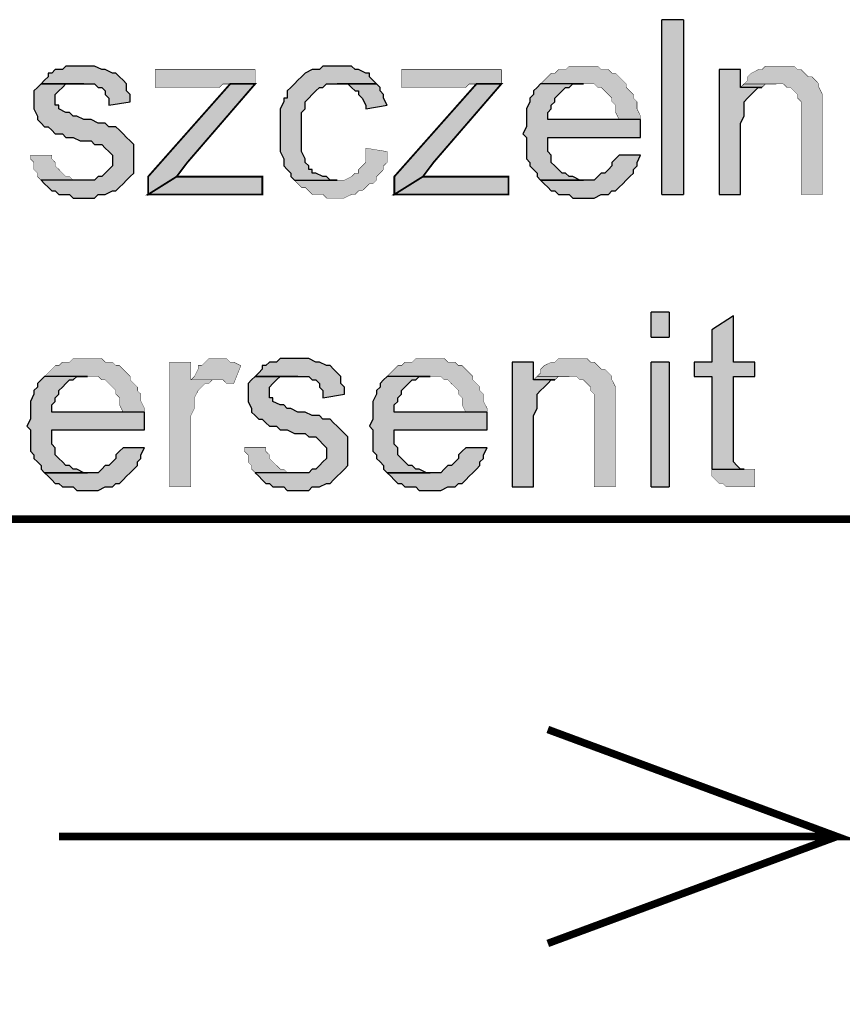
# Model space of a CAD drawing. Header units: millimetres. Extents: x 5659 to 8684, y 1431 to 2118.
# Tile 23 of 53: x 6918 to 6928, y 1992 to 2004. Entities that reach past the tile are written whole.
import ezdxf

# ---------------------------------------------------------------- set-up
doc = ezdxf.new("R2010")
doc.units = ezdxf.units.MM
doc.linetypes.add('atContinuous2', pattern=[0])
for name, color, linetype in [('at_Entity', 7, 'Continuous'), ('at_Rect', 7, 'Continuous'), ('at_Solid', 7, 'Continuous')]:
    doc.layers.add(name, color=color, linetype=linetype)

msp = doc.modelspace()

# ---------------------------------------------------------------- hatches: boundary and pattern name
at = {"layer": 'at_Solid'}
for points in [[(6925.814, 2001.586), (6926.069, 2001.586), (6926.069, 2003.662), (6925.814, 2003.662)], [(6925.814, 2001.586), (6926.069, 2001.586), (6926.069, 2003.662), (6925.814, 2003.662)], [(6918.91, 2003.111), (6918.74, 2003.111), (6918.698, 2003.069), (6918.613, 2003.069), (6918.571, 2003.026), (6918.528, 2003.026), (6918.528, 2002.984), (6918.486, 2002.942), (6918.444, 2002.899), (6918.952, 2002.899), (6919.079, 2002.899), (6919.122, 2002.857), (6919.164, 2002.857), (6919.206, 2002.815), (6919.206, 2002.772), (6919.249, 2002.73), (6919.249, 2002.645), (6919.503, 2002.688), (6919.503, 2002.772), (6919.46, 2002.815), (6919.46, 2002.899), (6919.418, 2002.942), (6919.376, 2002.984), (6919.333, 2003.026), (6919.291, 2003.026), (6919.206, 2003.069), (6919.164, 2003.069), (6919.079, 2003.111), (6918.994, 2003.111)], [(6920.985, 2003.069), (6919.799, 2003.069), (6919.799, 2002.857), (6920.562, 2002.857), (6920.604, 2002.899), (6920.985, 2002.899)], [(6921.96, 2003.111), (6921.79, 2003.111), (6921.748, 2003.069), (6921.663, 2003.069), (6921.578, 2003.026), (6921.536, 2002.984), (6921.494, 2002.942), (6921.451, 2002.899), (6921.409, 2002.857), (6921.367, 2002.815), (6921.367, 2002.73), (6921.324, 2002.73), (6921.324, 2002.688), (6921.282, 2002.603), (6921.282, 2002.095), (6921.324, 2002.01), (6921.324, 2001.925), (6921.367, 2001.883), (6921.409, 2001.84), (6921.409, 2001.798), (6921.451, 2001.756), (6921.96, 2001.756), (6921.875, 2001.756), (6921.833, 2001.798), (6921.79, 2001.798), (6921.705, 2001.84), (6921.663, 2001.84), (6921.663, 2001.883), (6921.621, 2001.883), (6921.621, 2001.925), (6921.578, 2001.967), (6921.578, 2002.01), (6921.536, 2002.095), (6921.536, 2002.561), (6921.578, 2002.603), (6921.578, 2002.688), (6921.621, 2002.73), (6921.663, 2002.772), (6921.705, 2002.815), (6921.748, 2002.857), (6921.79, 2002.857), (6921.833, 2002.899), (6922.426, 2002.899), (6922.383, 2002.942), (6922.341, 2002.984), (6922.341, 2003.026), (6922.299, 2003.026), (6922.214, 2003.069), (6922.171, 2003.069), (6922.129, 2003.111), (6922.002, 2003.111)], [(6923.908, 2003.069), (6922.722, 2003.069), (6922.722, 2002.857), (6923.485, 2002.857), (6923.527, 2002.899), (6923.908, 2002.899)], [(6924.882, 2003.111), (6924.713, 2003.111), (6924.671, 2003.069), (6924.586, 2003.069), (6924.544, 2003.026), (6924.501, 2003.026), (6924.459, 2002.984), (6924.417, 2002.942), (6924.374, 2002.899), (6925.01, 2002.899), (6925.052, 2002.857), (6925.094, 2002.857), (6925.137, 2002.815), (6925.179, 2002.772), (6925.221, 2002.73), (6925.221, 2002.688), (6925.264, 2002.645), (6925.264, 2002.561), (6925.306, 2002.476), (6924.459, 2002.476), (6925.56, 2002.476), (6925.56, 2002.518), (6925.518, 2002.603), (6925.518, 2002.688), (6925.476, 2002.73), (6925.476, 2002.772), (6925.433, 2002.815), (6925.391, 2002.857), (6925.391, 2002.899), (6925.348, 2002.942), (6925.306, 2002.984), (6925.264, 2003.026), (6925.221, 2003.026), (6925.179, 2003.069), (6925.094, 2003.069), (6925.052, 2003.111), (6924.925, 2003.111)], [(6926.746, 2003.069), (6926.492, 2003.069), (6926.492, 2001.586), (6926.746, 2001.586), (6926.746, 2002.433), (6926.789, 2002.518), (6926.789, 2002.688), (6926.831, 2002.73), (6926.873, 2002.772), (6926.916, 2002.815), (6926.958, 2002.857), (6927, 2002.857), (6926.746, 2002.857)], [(6927.212, 2003.111), (6927.043, 2003.111), (6927, 2003.069), (6926.958, 2003.069), (6926.873, 2003.026), (6926.831, 2002.984), (6926.831, 2002.942), (6926.789, 2002.899), (6927.17, 2002.899), (6927.255, 2002.899), (6927.297, 2002.857), (6927.339, 2002.857), (6927.382, 2002.815), (6927.424, 2002.772), (6927.424, 2002.73), (6927.466, 2002.688), (6927.466, 2001.586), (6927.721, 2001.586), (6927.721, 2002.772), (6927.678, 2002.857), (6927.678, 2002.899), (6927.636, 2002.942), (6927.594, 2002.984), (6927.551, 2002.984), (6927.509, 2003.026), (6927.466, 2003.069), (6927.424, 2003.069), (6927.382, 2003.111), (6927.255, 2003.111)], [(6918.444, 2002.899), (6918.401, 2002.857), (6918.359, 2002.815), (6918.359, 2002.603), (6918.401, 2002.518), (6918.401, 2002.476), (6918.444, 2002.433), (6918.486, 2002.391), (6918.528, 2002.391), (6918.571, 2002.349), (6918.613, 2002.306), (6918.698, 2002.306), (6918.74, 2002.264), (6918.825, 2002.264), (6918.91, 2002.222), (6919.037, 2002.222), (6919.079, 2002.179), (6919.164, 2002.179), (6919.206, 2002.137), (6919.249, 2002.095), (6919.291, 2002.052), (6919.291, 2001.925), (6919.249, 2001.883), (6919.206, 2001.84), (6919.164, 2001.798), (6919.122, 2001.798), (6919.079, 2001.756), (6918.444, 2001.756), (6918.486, 2001.713), (6918.528, 2001.671), (6918.571, 2001.629), (6918.613, 2001.629), (6918.656, 2001.586), (6918.783, 2001.586), (6918.825, 2001.544), (6919.079, 2001.544), (6919.122, 2001.586), (6919.206, 2001.586), (6919.291, 2001.629), (6919.333, 2001.629), (6919.376, 2001.671), (6919.418, 2001.713), (6919.46, 2001.756), (6919.503, 2001.798), (6919.545, 2001.84), (6919.545, 2002.179), (6919.503, 2002.222), (6919.46, 2002.264), (6919.418, 2002.306), (6919.376, 2002.349), (6919.333, 2002.391), (6919.249, 2002.391), (6919.206, 2002.433), (6919.122, 2002.433), (6919.037, 2002.476), (6918.952, 2002.476), (6918.867, 2002.518), (6918.825, 2002.518), (6918.783, 2002.561), (6918.74, 2002.561), (6918.656, 2002.603), (6918.656, 2002.645), (6918.613, 2002.645), (6918.613, 2002.772), (6918.656, 2002.815), (6918.698, 2002.857), (6918.74, 2002.899), (6918.952, 2002.899)], [(6920.985, 2002.899), (6920.689, 2002.899), (6919.715, 2001.798), (6919.715, 2001.586), (6920.053, 2001.798), (6920.181, 2001.967)], [(6922.426, 2002.899), (6921.96, 2002.899), (6922.087, 2002.899), (6922.129, 2002.857), (6922.171, 2002.815), (6922.214, 2002.815), (6922.214, 2002.772), (6922.256, 2002.73), (6922.299, 2002.645), (6922.299, 2002.603), (6922.553, 2002.645), (6922.51, 2002.73), (6922.51, 2002.772), (6922.468, 2002.815), (6922.468, 2002.857)], [(6923.908, 2002.899), (6923.612, 2002.899), (6922.637, 2001.798), (6922.637, 2001.586), (6922.976, 2001.798), (6923.103, 2001.967)], [(6924.374, 2002.899), (6924.332, 2002.857), (6924.289, 2002.815), (6924.289, 2002.772), (6924.247, 2002.73), (6924.247, 2002.688), (6924.205, 2002.603), (6924.205, 2002.391), (6924.162, 2002.306), (6924.205, 2002.264), (6924.205, 2002.01), (6924.247, 2001.967), (6924.247, 2001.925), (6924.289, 2001.883), (6924.332, 2001.84), (6924.332, 2001.798), (6924.374, 2001.756), (6924.882, 2001.756), (6924.84, 2001.756), (6924.755, 2001.798), (6924.713, 2001.798), (6924.671, 2001.84), (6924.628, 2001.84), (6924.586, 2001.883), (6924.544, 2001.925), (6924.501, 2001.967), (6924.501, 2002.052), (6924.459, 2002.095), (6924.459, 2002.264), (6925.56, 2002.264), (6925.56, 2002.476), (6924.459, 2002.476), (6924.459, 2002.561), (6924.501, 2002.603), (6924.501, 2002.645), (6924.544, 2002.688), (6924.544, 2002.73), (6924.586, 2002.772), (6924.628, 2002.815), (6924.671, 2002.857), (6924.713, 2002.857), (6924.755, 2002.899), (6924.882, 2002.899)], [(6926.789, 2002.899), (6926.746, 2002.857), (6927, 2002.857), (6927.043, 2002.899), (6927.17, 2002.899)], [(6922.299, 2002.137), (6922.299, 2001.967), (6922.256, 2001.925), (6922.214, 2001.883), (6922.214, 2001.84), (6922.171, 2001.84), (6922.129, 2001.798), (6922.044, 2001.756), (6921.451, 2001.756), (6921.494, 2001.713), (6921.536, 2001.671), (6921.578, 2001.671), (6921.621, 2001.629), (6921.663, 2001.586), (6921.79, 2001.586), (6921.833, 2001.544), (6922.044, 2001.544), (6922.129, 2001.586), (6922.171, 2001.586), (6922.214, 2001.629), (6922.256, 2001.629), (6922.299, 2001.671), (6922.341, 2001.713), (6922.383, 2001.713), (6922.426, 2001.756), (6922.426, 2001.798), (6922.468, 2001.84), (6922.51, 2001.883), (6922.51, 2001.925), (6922.553, 2001.967), (6922.553, 2002.095)], [(6918.571, 2002.052), (6918.317, 2002.052), (6918.317, 2002.01), (6918.359, 2001.967), (6918.359, 2001.883), (6918.401, 2001.84), (6918.401, 2001.798), (6918.444, 2001.756), (6918.952, 2001.756), (6918.825, 2001.756), (6918.783, 2001.798), (6918.74, 2001.798), (6918.698, 2001.84), (6918.656, 2001.883), (6918.613, 2001.925), (6918.613, 2001.967), (6918.571, 2002.01)], [(6925.306, 2002.052), (6925.264, 2002.01), (6925.221, 2001.967), (6925.221, 2001.925), (6925.179, 2001.883), (6925.137, 2001.84), (6925.094, 2001.84), (6925.052, 2001.798), (6925.01, 2001.756), (6924.374, 2001.756), (6924.417, 2001.713), (6924.459, 2001.671), (6924.501, 2001.629), (6924.544, 2001.629), (6924.586, 2001.586), (6924.713, 2001.586), (6924.755, 2001.544), (6925.01, 2001.544), (6925.094, 2001.586), (6925.179, 2001.586), (6925.221, 2001.629), (6925.264, 2001.629), (6925.306, 2001.671), (6925.348, 2001.713), (6925.391, 2001.756), (6925.433, 2001.798), (6925.476, 2001.84), (6925.476, 2001.883), (6925.518, 2001.925), (6925.518, 2001.967), (6925.56, 2002.052)], [(6921.07, 2001.798), (6920.35, 2001.798), (6920.053, 2001.798), (6919.715, 2001.586), (6921.07, 2001.586)], [(6923.993, 2001.798), (6923.273, 2001.798), (6922.976, 2001.798), (6922.637, 2001.586), (6923.993, 2001.586)], [(6925.687, 1999.892), (6925.899, 1999.892), (6925.899, 2000.188), (6925.687, 2000.188)], [(6925.687, 1999.892), (6925.899, 1999.892), (6925.899, 2000.188), (6925.687, 2000.188)], [(6926.662, 2000.146), (6926.407, 1999.977), (6926.407, 1999.595), (6926.196, 1999.595), (6926.196, 1999.426), (6926.407, 1999.426), (6926.407, 1998.325), (6926.789, 1998.325), (6926.746, 1998.325), (6926.704, 1998.367), (6926.662, 1998.409), (6926.662, 1999.426), (6926.916, 1999.426), (6926.916, 1999.595), (6926.662, 1999.595)], [(6918.994, 1999.638), (6918.825, 1999.638), (6918.783, 1999.595), (6918.698, 1999.595), (6918.656, 1999.553), (6918.613, 1999.553), (6918.571, 1999.511), (6918.528, 1999.468), (6918.486, 1999.426), (6919.122, 1999.426), (6919.164, 1999.384), (6919.206, 1999.384), (6919.249, 1999.341), (6919.291, 1999.299), (6919.333, 1999.256), (6919.333, 1999.214), (6919.376, 1999.172), (6919.376, 1999.087), (6919.418, 1999.002), (6918.571, 1999.002), (6919.672, 1999.002), (6919.672, 1999.045), (6919.63, 1999.129), (6919.63, 1999.214), (6919.587, 1999.256), (6919.587, 1999.299), (6919.545, 1999.341), (6919.503, 1999.384), (6919.503, 1999.426), (6919.46, 1999.468), (6919.418, 1999.511), (6919.376, 1999.553), (6919.333, 1999.553), (6919.291, 1999.595), (6919.206, 1999.595), (6919.164, 1999.638), (6919.037, 1999.638)], [(6920.223, 1999.595), (6919.969, 1999.595), (6919.969, 1998.113), (6920.223, 1998.113), (6920.223, 1998.96), (6920.265, 1999.045), (6920.265, 1999.172), (6920.308, 1999.256), (6920.35, 1999.299), (6920.392, 1999.341), (6920.435, 1999.341), (6920.477, 1999.384), (6920.519, 1999.384), (6920.223, 1999.384)], [(6920.519, 1999.638), (6920.435, 1999.638), (6920.392, 1999.595), (6920.35, 1999.553), (6920.308, 1999.553), (6920.308, 1999.511), (6920.265, 1999.426), (6920.223, 1999.384), (6920.604, 1999.384), (6920.646, 1999.341), (6920.731, 1999.341), (6920.816, 1999.553), (6920.731, 1999.595), (6920.689, 1999.595), (6920.646, 1999.638), (6920.604, 1999.638)], [(6921.451, 1999.638), (6921.282, 1999.638), (6921.24, 1999.595), (6921.155, 1999.595), (6921.112, 1999.553), (6921.07, 1999.553), (6921.07, 1999.511), (6921.028, 1999.468), (6920.985, 1999.426), (6921.494, 1999.426), (6921.621, 1999.426), (6921.663, 1999.384), (6921.705, 1999.384), (6921.748, 1999.341), (6921.748, 1999.299), (6921.79, 1999.256), (6921.79, 1999.172), (6922.044, 1999.214), (6922.044, 1999.299), (6922.002, 1999.341), (6922.002, 1999.426), (6921.96, 1999.468), (6921.917, 1999.511), (6921.875, 1999.553), (6921.833, 1999.553), (6921.748, 1999.595), (6921.705, 1999.595), (6921.621, 1999.638), (6921.536, 1999.638)], [(6923.061, 1999.638), (6922.892, 1999.638), (6922.849, 1999.595), (6922.764, 1999.595), (6922.722, 1999.553), (6922.68, 1999.553), (6922.637, 1999.511), (6922.595, 1999.468), (6922.553, 1999.426), (6923.188, 1999.426), (6923.23, 1999.384), (6923.273, 1999.384), (6923.315, 1999.341), (6923.358, 1999.299), (6923.4, 1999.256), (6923.4, 1999.214), (6923.442, 1999.172), (6923.442, 1999.087), (6923.485, 1999.002), (6922.637, 1999.002), (6923.739, 1999.002), (6923.739, 1999.045), (6923.696, 1999.129), (6923.696, 1999.214), (6923.654, 1999.256), (6923.654, 1999.299), (6923.612, 1999.341), (6923.569, 1999.384), (6923.569, 1999.426), (6923.527, 1999.468), (6923.485, 1999.511), (6923.442, 1999.553), (6923.4, 1999.553), (6923.358, 1999.595), (6923.273, 1999.595), (6923.23, 1999.638), (6923.103, 1999.638)], [(6924.289, 1999.595), (6924.035, 1999.595), (6924.035, 1998.113), (6924.289, 1998.113), (6924.289, 1998.96), (6924.332, 1999.045), (6924.332, 1999.214), (6924.374, 1999.256), (6924.417, 1999.299), (6924.459, 1999.341), (6924.501, 1999.384), (6924.544, 1999.384), (6924.289, 1999.384)], [(6924.755, 1999.638), (6924.586, 1999.638), (6924.544, 1999.595), (6924.501, 1999.595), (6924.417, 1999.553), (6924.374, 1999.511), (6924.374, 1999.468), (6924.332, 1999.426), (6924.713, 1999.426), (6924.798, 1999.426), (6924.84, 1999.384), (6924.882, 1999.384), (6924.925, 1999.341), (6924.967, 1999.299), (6924.967, 1999.256), (6925.01, 1999.214), (6925.01, 1998.113), (6925.264, 1998.113), (6925.264, 1999.299), (6925.221, 1999.384), (6925.221, 1999.426), (6925.179, 1999.468), (6925.137, 1999.511), (6925.094, 1999.511), (6925.052, 1999.553), (6925.01, 1999.595), (6924.967, 1999.595), (6924.925, 1999.638), (6924.798, 1999.638)], [(6925.687, 1998.113), (6925.899, 1998.113), (6925.899, 1999.595), (6925.687, 1999.595)], [(6925.687, 1998.113), (6925.899, 1998.113), (6925.899, 1999.595), (6925.687, 1999.595)], [(6918.486, 1999.426), (6918.444, 1999.384), (6918.401, 1999.341), (6918.401, 1999.299), (6918.359, 1999.256), (6918.359, 1999.214), (6918.317, 1999.129), (6918.317, 1998.918), (6918.274, 1998.833), (6918.317, 1998.79), (6918.317, 1998.536), (6918.359, 1998.494), (6918.359, 1998.452), (6918.401, 1998.409), (6918.444, 1998.367), (6918.444, 1998.325), (6918.486, 1998.282), (6918.994, 1998.282), (6918.952, 1998.282), (6918.867, 1998.325), (6918.825, 1998.325), (6918.783, 1998.367), (6918.74, 1998.367), (6918.698, 1998.409), (6918.656, 1998.452), (6918.613, 1998.494), (6918.613, 1998.579), (6918.571, 1998.621), (6918.571, 1998.79), (6919.672, 1998.79), (6919.672, 1999.002), (6918.571, 1999.002), (6918.571, 1999.087), (6918.613, 1999.129), (6918.613, 1999.172), (6918.656, 1999.214), (6918.656, 1999.256), (6918.698, 1999.299), (6918.74, 1999.341), (6918.783, 1999.384), (6918.825, 1999.384), (6918.867, 1999.426), (6918.994, 1999.426)], [(6920.985, 1999.426), (6920.943, 1999.384), (6920.901, 1999.341), (6920.901, 1999.129), (6920.943, 1999.045), (6920.943, 1999.002), (6920.985, 1998.96), (6921.028, 1998.918), (6921.07, 1998.918), (6921.112, 1998.875), (6921.155, 1998.833), (6921.24, 1998.833), (6921.282, 1998.79), (6921.367, 1998.79), (6921.451, 1998.748), (6921.578, 1998.748), (6921.621, 1998.706), (6921.705, 1998.706), (6921.748, 1998.663), (6921.79, 1998.621), (6921.833, 1998.579), (6921.833, 1998.452), (6921.79, 1998.409), (6921.748, 1998.367), (6921.705, 1998.325), (6921.663, 1998.325), (6921.621, 1998.282), (6920.985, 1998.282), (6921.028, 1998.24), (6921.07, 1998.197), (6921.112, 1998.155), (6921.155, 1998.155), (6921.197, 1998.113), (6921.324, 1998.113), (6921.367, 1998.07), (6921.621, 1998.07), (6921.663, 1998.113), (6921.748, 1998.113), (6921.833, 1998.155), (6921.875, 1998.155), (6921.917, 1998.197), (6921.96, 1998.24), (6922.002, 1998.282), (6922.044, 1998.325), (6922.087, 1998.367), (6922.087, 1998.706), (6922.044, 1998.748), (6922.002, 1998.79), (6921.96, 1998.833), (6921.917, 1998.875), (6921.875, 1998.918), (6921.79, 1998.918), (6921.748, 1998.96), (6921.663, 1998.96), (6921.578, 1999.002), (6921.494, 1999.002), (6921.409, 1999.045), (6921.367, 1999.045), (6921.324, 1999.087), (6921.282, 1999.087), (6921.197, 1999.129), (6921.197, 1999.172), (6921.155, 1999.172), (6921.155, 1999.299), (6921.197, 1999.341), (6921.24, 1999.384), (6921.282, 1999.426), (6921.494, 1999.426)], [(6922.553, 1999.426), (6922.51, 1999.384), (6922.468, 1999.341), (6922.468, 1999.299), (6922.426, 1999.256), (6922.426, 1999.214), (6922.383, 1999.129), (6922.383, 1998.918), (6922.341, 1998.833), (6922.383, 1998.79), (6922.383, 1998.536), (6922.426, 1998.494), (6922.426, 1998.452), (6922.468, 1998.409), (6922.51, 1998.367), (6922.51, 1998.325), (6922.553, 1998.282), (6923.061, 1998.282), (6923.019, 1998.282), (6922.934, 1998.325), (6922.892, 1998.325), (6922.849, 1998.367), (6922.807, 1998.367), (6922.764, 1998.409), (6922.722, 1998.452), (6922.68, 1998.494), (6922.68, 1998.579), (6922.637, 1998.621), (6922.637, 1998.79), (6923.739, 1998.79), (6923.739, 1999.002), (6922.637, 1999.002), (6922.637, 1999.087), (6922.68, 1999.129), (6922.68, 1999.172), (6922.722, 1999.214), (6922.722, 1999.256), (6922.764, 1999.299), (6922.807, 1999.341), (6922.849, 1999.384), (6922.892, 1999.384), (6922.934, 1999.426), (6923.061, 1999.426)], [(6924.332, 1999.426), (6924.289, 1999.384), (6924.544, 1999.384), (6924.586, 1999.426), (6924.713, 1999.426)], [(6919.418, 1998.579), (6919.376, 1998.536), (6919.333, 1998.494), (6919.333, 1998.452), (6919.291, 1998.409), (6919.249, 1998.367), (6919.206, 1998.367), (6919.164, 1998.325), (6919.122, 1998.282), (6918.486, 1998.282), (6918.528, 1998.24), (6918.571, 1998.197), (6918.613, 1998.155), (6918.656, 1998.155), (6918.698, 1998.113), (6918.825, 1998.113), (6918.867, 1998.07), (6919.122, 1998.07), (6919.206, 1998.113), (6919.291, 1998.113), (6919.333, 1998.155), (6919.376, 1998.155), (6919.418, 1998.197), (6919.46, 1998.24), (6919.503, 1998.282), (6919.545, 1998.325), (6919.587, 1998.367), (6919.587, 1998.409), (6919.63, 1998.452), (6919.63, 1998.494), (6919.672, 1998.579)], [(6921.112, 1998.579), (6920.858, 1998.579), (6920.858, 1998.536), (6920.901, 1998.494), (6920.901, 1998.409), (6920.943, 1998.367), (6920.943, 1998.325), (6920.985, 1998.282), (6921.494, 1998.282), (6921.367, 1998.282), (6921.324, 1998.325), (6921.282, 1998.325), (6921.24, 1998.367), (6921.197, 1998.409), (6921.155, 1998.452), (6921.155, 1998.494), (6921.112, 1998.536)], [(6923.485, 1998.579), (6923.442, 1998.536), (6923.4, 1998.494), (6923.4, 1998.452), (6923.358, 1998.409), (6923.315, 1998.367), (6923.273, 1998.367), (6923.23, 1998.325), (6923.188, 1998.282), (6922.553, 1998.282), (6922.595, 1998.24), (6922.637, 1998.197), (6922.68, 1998.155), (6922.722, 1998.155), (6922.764, 1998.113), (6922.892, 1998.113), (6922.934, 1998.07), (6923.188, 1998.07), (6923.273, 1998.113), (6923.358, 1998.113), (6923.4, 1998.155), (6923.442, 1998.155), (6923.485, 1998.197), (6923.527, 1998.24), (6923.569, 1998.282), (6923.612, 1998.325), (6923.654, 1998.367), (6923.654, 1998.409), (6923.696, 1998.452), (6923.696, 1998.494), (6923.739, 1998.579)], [(6926.916, 1998.325), (6926.407, 1998.325), (6926.407, 1998.24), (6926.45, 1998.197), (6926.492, 1998.155), (6926.535, 1998.155), (6926.577, 1998.113), (6926.746, 1998.113), (6926.916, 1998.113)]]:
    msp.add_hatch(color=7, dxfattribs=at).paths.add_polyline_path(points)

# ---------------------------------------------------------------- linework, layer by layer
at = {"layer": 'at_Entity', "color": 7}
for points in [[(6918.91, 2003.111), (6918.74, 2003.111), (6918.698, 2003.069), (6918.613, 2003.069), (6918.571, 2003.026), (6918.528, 2003.026), (6918.528, 2002.984), (6918.486, 2002.942), (6918.444, 2002.899), (6918.952, 2002.899), (6919.079, 2002.899), (6919.122, 2002.857), (6919.164, 2002.857), (6919.206, 2002.815), (6919.206, 2002.772), (6919.249, 2002.73), (6919.249, 2002.645), (6919.503, 2002.688), (6919.503, 2002.772), (6919.46, 2002.815), (6919.46, 2002.899), (6919.418, 2002.942), (6919.418, 2002.942), (6919.376, 2002.984), (6919.333, 2003.026), (6919.291, 2003.026), (6919.206, 2003.069), (6919.164, 2003.069), (6919.079, 2003.111), (6918.994, 2003.111), (6918.91, 2003.111)], [(6921.96, 2003.111), (6921.79, 2003.111), (6921.748, 2003.069), (6921.663, 2003.069), (6921.578, 2003.026), (6921.578, 2003.026), (6921.536, 2002.984), (6921.494, 2002.942), (6921.451, 2002.899), (6921.409, 2002.857), (6921.367, 2002.815), (6921.367, 2002.73), (6921.324, 2002.73), (6921.324, 2002.688), (6921.282, 2002.603), (6921.282, 2002.095), (6921.324, 2002.01), (6921.324, 2001.925), (6921.367, 2001.883), (6921.409, 2001.84), (6921.409, 2001.798), (6921.451, 2001.756), (6921.96, 2001.756), (6921.875, 2001.756), (6921.833, 2001.798), (6921.79, 2001.798), (6921.705, 2001.84), (6921.663, 2001.84), (6921.663, 2001.883), (6921.621, 2001.883), (6921.621, 2001.925), (6921.578, 2001.967), (6921.578, 2002.01), (6921.536, 2002.095), (6921.536, 2002.561), (6921.578, 2002.603), (6921.578, 2002.688), (6921.621, 2002.73), (6921.663, 2002.772), (6921.663, 2002.772), (6921.705, 2002.815), (6921.748, 2002.857), (6921.79, 2002.857), (6921.833, 2002.899), (6922.426, 2002.899), (6922.383, 2002.942), (6922.341, 2002.984), (6922.341, 2003.026), (6922.299, 2003.026), (6922.214, 2003.069), (6922.171, 2003.069), (6922.129, 2003.111), (6922.002, 2003.111), (6921.96, 2003.111)], [(6926.746, 2003.069), (6926.492, 2003.069), (6926.492, 2001.586), (6926.746, 2001.586), (6926.746, 2002.433), (6926.789, 2002.518), (6926.789, 2002.688), (6926.831, 2002.73), (6926.873, 2002.772), (6926.873, 2002.772), (6926.916, 2002.815), (6926.958, 2002.857), (6927, 2002.857), (6926.746, 2002.857), (6926.746, 2003.069)], [(6918.444, 2002.899), (6918.401, 2002.857), (6918.401, 2002.857), (6918.359, 2002.815), (6918.359, 2002.603), (6918.401, 2002.518), (6918.401, 2002.476), (6918.444, 2002.433), (6918.486, 2002.391), (6918.528, 2002.391), (6918.571, 2002.349), (6918.571, 2002.349), (6918.613, 2002.306), (6918.698, 2002.306), (6918.74, 2002.264), (6918.825, 2002.264), (6918.91, 2002.222), (6919.037, 2002.222), (6919.079, 2002.179), (6919.164, 2002.179), (6919.206, 2002.137), (6919.206, 2002.137), (6919.249, 2002.095), (6919.291, 2002.052), (6919.291, 2001.925), (6919.249, 2001.883), (6919.206, 2001.84), (6919.164, 2001.798), (6919.122, 2001.798), (6919.079, 2001.756), (6918.444, 2001.756), (6918.486, 2001.713), (6918.528, 2001.671), (6918.528, 2001.671), (6918.571, 2001.629), (6918.613, 2001.629), (6918.656, 2001.586), (6918.783, 2001.586), (6918.825, 2001.544), (6919.079, 2001.544), (6919.122, 2001.586), (6919.206, 2001.586), (6919.291, 2001.629), (6919.333, 2001.629), (6919.376, 2001.671), (6919.418, 2001.713), (6919.46, 2001.756), (6919.503, 2001.798), (6919.503, 2001.798), (6919.545, 2001.84), (6919.545, 2002.179), (6919.503, 2002.222), (6919.46, 2002.264), (6919.418, 2002.306), (6919.376, 2002.349), (6919.333, 2002.391), (6919.249, 2002.391), (6919.206, 2002.433), (6919.122, 2002.433), (6919.037, 2002.476), (6918.952, 2002.476), (6918.952, 2002.476), (6918.867, 2002.518), (6918.825, 2002.518), (6918.783, 2002.561), (6918.74, 2002.561), (6918.74, 2002.561), (6918.656, 2002.603), (6918.656, 2002.645), (6918.613, 2002.645), (6918.613, 2002.772), (6918.656, 2002.815), (6918.698, 2002.857), (6918.698, 2002.857), (6918.74, 2002.899), (6918.952, 2002.899), (6918.444, 2002.899)], [(6922.426, 2002.899), (6921.96, 2002.899), (6922.087, 2002.899), (6922.129, 2002.857), (6922.171, 2002.815), (6922.214, 2002.815), (6922.214, 2002.772), (6922.256, 2002.73), (6922.299, 2002.645), (6922.299, 2002.603), (6922.553, 2002.645), (6922.553, 2002.645), (6922.51, 2002.73), (6922.51, 2002.772), (6922.468, 2002.815), (6922.468, 2002.857), (6922.426, 2002.899)], [(6924.374, 2002.899), (6924.332, 2002.857), (6924.289, 2002.815), (6924.289, 2002.772), (6924.247, 2002.73), (6924.247, 2002.688), (6924.205, 2002.603), (6924.205, 2002.391), (6924.162, 2002.306), (6924.205, 2002.264), (6924.205, 2002.01), (6924.247, 2001.967), (6924.247, 2001.925), (6924.289, 2001.883), (6924.332, 2001.84), (6924.332, 2001.798), (6924.374, 2001.756), (6924.882, 2001.756), (6924.84, 2001.756), (6924.755, 2001.798), (6924.713, 2001.798), (6924.671, 2001.84), (6924.628, 2001.84), (6924.586, 2001.883), (6924.586, 2001.883), (6924.544, 2001.925), (6924.501, 2001.967), (6924.501, 2002.052), (6924.459, 2002.095), (6924.459, 2002.264), (6925.56, 2002.264), (6925.56, 2002.476), (6924.459, 2002.476), (6924.459, 2002.561), (6924.501, 2002.603), (6924.501, 2002.645), (6924.544, 2002.688), (6924.544, 2002.73), (6924.586, 2002.772), (6924.628, 2002.815), (6924.671, 2002.857), (6924.713, 2002.857), (6924.755, 2002.899), (6924.882, 2002.899), (6924.374, 2002.899)], [(6925.306, 2002.052), (6925.264, 2002.01), (6925.221, 2001.967), (6925.221, 2001.925), (6925.179, 2001.883), (6925.137, 2001.84), (6925.094, 2001.84), (6925.052, 2001.798), (6925.01, 2001.756), (6924.374, 2001.756), (6924.374, 2001.756), (6924.417, 2001.713), (6924.459, 2001.671), (6924.501, 2001.629), (6924.544, 2001.629), (6924.586, 2001.586), (6924.713, 2001.586), (6924.755, 2001.544), (6925.01, 2001.544), (6925.094, 2001.586), (6925.179, 2001.586), (6925.221, 2001.629), (6925.264, 2001.629), (6925.306, 2001.671), (6925.348, 2001.713), (6925.391, 2001.756), (6925.433, 2001.798), (6925.476, 2001.84), (6925.476, 2001.883), (6925.518, 2001.925), (6925.518, 2001.967), (6925.56, 2002.052), (6925.306, 2002.052)], [(6926.662, 2000.146), (6926.407, 1999.977), (6926.407, 1999.595), (6926.196, 1999.595), (6926.196, 1999.426), (6926.407, 1999.426), (6926.407, 1998.325), (6926.789, 1998.325), (6926.746, 1998.325), (6926.704, 1998.367), (6926.704, 1998.367), (6926.662, 1998.409), (6926.662, 1999.426), (6926.916, 1999.426), (6926.916, 1999.595), (6926.662, 1999.595), (6926.662, 2000.146)], [(6921.451, 1999.638), (6921.282, 1999.638), (6921.24, 1999.595), (6921.155, 1999.595), (6921.112, 1999.553), (6921.07, 1999.553), (6921.07, 1999.511), (6921.028, 1999.468), (6920.985, 1999.426), (6921.494, 1999.426), (6921.621, 1999.426), (6921.663, 1999.384), (6921.705, 1999.384), (6921.748, 1999.341), (6921.748, 1999.299), (6921.79, 1999.256), (6921.79, 1999.172), (6922.044, 1999.214), (6922.044, 1999.299), (6922.002, 1999.341), (6922.002, 1999.426), (6921.96, 1999.468), (6921.96, 1999.468), (6921.917, 1999.511), (6921.875, 1999.553), (6921.833, 1999.553), (6921.748, 1999.595), (6921.705, 1999.595), (6921.621, 1999.638), (6921.536, 1999.638), (6921.451, 1999.638)], [(6924.289, 1999.595), (6924.035, 1999.595), (6924.035, 1998.113), (6924.289, 1998.113), (6924.289, 1998.96), (6924.332, 1999.045), (6924.332, 1999.214), (6924.374, 1999.256), (6924.417, 1999.299), (6924.417, 1999.299), (6924.459, 1999.341), (6924.501, 1999.384), (6924.544, 1999.384), (6924.289, 1999.384), (6924.289, 1999.595)], [(6918.486, 1999.426), (6918.444, 1999.384), (6918.401, 1999.341), (6918.401, 1999.299), (6918.359, 1999.256), (6918.359, 1999.214), (6918.317, 1999.129), (6918.317, 1998.918), (6918.274, 1998.833), (6918.317, 1998.79), (6918.317, 1998.536), (6918.359, 1998.494), (6918.359, 1998.452), (6918.401, 1998.409), (6918.444, 1998.367), (6918.444, 1998.325), (6918.486, 1998.282), (6918.994, 1998.282), (6918.952, 1998.282), (6918.867, 1998.325), (6918.825, 1998.325), (6918.783, 1998.367), (6918.74, 1998.367), (6918.698, 1998.409), (6918.698, 1998.409), (6918.656, 1998.452), (6918.613, 1998.494), (6918.613, 1998.579), (6918.571, 1998.621), (6918.571, 1998.79), (6919.672, 1998.79), (6919.672, 1999.002), (6918.571, 1999.002), (6918.571, 1999.087), (6918.613, 1999.129), (6918.613, 1999.172), (6918.656, 1999.214), (6918.656, 1999.256), (6918.698, 1999.299), (6918.74, 1999.341), (6918.783, 1999.384), (6918.825, 1999.384), (6918.867, 1999.426), (6918.994, 1999.426), (6918.486, 1999.426)], [(6920.985, 1999.426), (6920.943, 1999.384), (6920.943, 1999.384), (6920.901, 1999.341), (6920.901, 1999.129), (6920.943, 1999.045), (6920.943, 1999.002), (6920.985, 1998.96), (6921.028, 1998.918), (6921.07, 1998.918), (6921.112, 1998.875), (6921.112, 1998.875), (6921.155, 1998.833), (6921.24, 1998.833), (6921.282, 1998.79), (6921.367, 1998.79), (6921.451, 1998.748), (6921.578, 1998.748), (6921.621, 1998.706), (6921.705, 1998.706), (6921.748, 1998.663), (6921.748, 1998.663), (6921.79, 1998.621), (6921.833, 1998.579), (6921.833, 1998.452), (6921.79, 1998.409), (6921.748, 1998.367), (6921.705, 1998.325), (6921.663, 1998.325), (6921.621, 1998.282), (6920.985, 1998.282), (6921.028, 1998.24), (6921.07, 1998.197), (6921.07, 1998.197), (6921.112, 1998.155), (6921.155, 1998.155), (6921.197, 1998.113), (6921.324, 1998.113), (6921.367, 1998.07), (6921.621, 1998.07), (6921.663, 1998.113), (6921.748, 1998.113), (6921.833, 1998.155), (6921.875, 1998.155), (6921.917, 1998.197), (6921.96, 1998.24), (6922.002, 1998.282), (6922.044, 1998.325), (6922.044, 1998.325), (6922.087, 1998.367), (6922.087, 1998.706), (6922.044, 1998.748), (6922.002, 1998.79), (6921.96, 1998.833), (6921.917, 1998.875), (6921.875, 1998.918), (6921.79, 1998.918), (6921.748, 1998.96), (6921.663, 1998.96), (6921.578, 1999.002), (6921.494, 1999.002), (6921.494, 1999.002), (6921.409, 1999.045), (6921.367, 1999.045), (6921.324, 1999.087), (6921.282, 1999.087), (6921.282, 1999.087), (6921.197, 1999.129), (6921.197, 1999.172), (6921.155, 1999.172), (6921.155, 1999.299), (6921.197, 1999.341), (6921.24, 1999.384), (6921.24, 1999.384), (6921.282, 1999.426), (6921.494, 1999.426), (6920.985, 1999.426)], [(6922.553, 1999.426), (6922.51, 1999.384), (6922.468, 1999.341), (6922.468, 1999.299), (6922.426, 1999.256), (6922.426, 1999.214), (6922.383, 1999.129), (6922.383, 1998.918), (6922.341, 1998.833), (6922.383, 1998.79), (6922.383, 1998.536), (6922.426, 1998.494), (6922.426, 1998.452), (6922.468, 1998.409), (6922.51, 1998.367), (6922.51, 1998.325), (6922.553, 1998.282), (6923.061, 1998.282), (6923.019, 1998.282), (6922.934, 1998.325), (6922.892, 1998.325), (6922.849, 1998.367), (6922.807, 1998.367), (6922.764, 1998.409), (6922.764, 1998.409), (6922.722, 1998.452), (6922.68, 1998.494), (6922.68, 1998.579), (6922.637, 1998.621), (6922.637, 1998.79), (6923.739, 1998.79), (6923.739, 1999.002), (6922.637, 1999.002), (6922.637, 1999.087), (6922.68, 1999.129), (6922.68, 1999.172), (6922.722, 1999.214), (6922.722, 1999.256), (6922.764, 1999.299), (6922.807, 1999.341), (6922.849, 1999.384), (6922.892, 1999.384), (6922.934, 1999.426), (6923.061, 1999.426), (6922.553, 1999.426)], [(6919.418, 1998.579), (6919.376, 1998.536), (6919.333, 1998.494), (6919.333, 1998.452), (6919.291, 1998.409), (6919.249, 1998.367), (6919.206, 1998.367), (6919.164, 1998.325), (6919.122, 1998.282), (6918.486, 1998.282), (6918.486, 1998.282), (6918.528, 1998.24), (6918.571, 1998.197), (6918.613, 1998.155), (6918.656, 1998.155), (6918.698, 1998.113), (6918.825, 1998.113), (6918.867, 1998.07), (6919.122, 1998.07), (6919.206, 1998.113), (6919.291, 1998.113), (6919.333, 1998.155), (6919.376, 1998.155), (6919.418, 1998.197), (6919.46, 1998.24), (6919.503, 1998.282), (6919.545, 1998.325), (6919.587, 1998.367), (6919.587, 1998.409), (6919.63, 1998.452), (6919.63, 1998.494), (6919.672, 1998.579), (6919.418, 1998.579)], [(6923.485, 1998.579), (6923.442, 1998.536), (6923.4, 1998.494), (6923.4, 1998.452), (6923.358, 1998.409), (6923.315, 1998.367), (6923.273, 1998.367), (6923.23, 1998.325), (6923.188, 1998.282), (6922.553, 1998.282), (6922.553, 1998.282), (6922.595, 1998.24), (6922.637, 1998.197), (6922.68, 1998.155), (6922.722, 1998.155), (6922.764, 1998.113), (6922.892, 1998.113), (6922.934, 1998.07), (6923.188, 1998.07), (6923.273, 1998.113), (6923.358, 1998.113), (6923.4, 1998.155), (6923.442, 1998.155), (6923.485, 1998.197), (6923.527, 1998.24), (6923.569, 1998.282), (6923.612, 1998.325), (6923.654, 1998.367), (6923.654, 1998.409), (6923.696, 1998.452), (6923.696, 1998.494), (6923.739, 1998.579), (6923.485, 1998.579)]]:
    msp.add_lwpolyline(points, dxfattribs=at)
for points in [[(6920.985, 2003.069, 0.00599, 0.00599, 0), (6919.799, 2003.069, 0.00599, 0.00599, 0), (6919.799, 2002.857, 0.00599, 0.00599, 0), (6920.562, 2002.857, 0.00599, 0.00599, 0), (6920.604, 2002.899, 0.00599, 0.00599, 0), (6920.985, 2002.899, 0.00599, 0.00599, 0), (6920.985, 2003.069, 0.00599, 0.00599, 0)], [(6923.908, 2003.069, 0.00599, 0.00599, 0), (6922.722, 2003.069, 0.00599, 0.00599, 0), (6922.722, 2002.857, 0.00599, 0.00599, 0), (6923.485, 2002.857, 0.00599, 0.00599, 0), (6923.527, 2002.899, 0.00599, 0.00599, 0), (6923.908, 2002.899, 0.00599, 0.00599, 0), (6923.908, 2003.069, 0.00599, 0.00599, 0)], [(6924.882, 2003.111, 0.00424, 0.00424, 0), (6924.713, 2003.111, 0.00424, 0.00424, 0), (6924.671, 2003.069, 0.00424, 0.00424, 0), (6924.586, 2003.069, 0.00424, 0.00424, 0), (6924.544, 2003.026, 0.00424, 0.00424, 0), (6924.501, 2003.026, 0.00424, 0.00424, 0), (6924.459, 2002.984, 0.00424, 0.00424, 0), (6924.417, 2002.942, 0.00424, 0.00424, 0), (6924.374, 2002.899, 0.00424, 0.00424, 0), (6925.01, 2002.899, 0.00424, 0.00424, 0), (6925.052, 2002.857, 0.00424, 0.00424, 0), (6925.094, 2002.857, 0.00424, 0.00424, 0), (6925.137, 2002.815, 0.00424, 0.00424, 0), (6925.179, 2002.772, 0.00424, 0.00424, 0), (6925.221, 2002.73, 0.00424, 0.00424, 0), (6925.221, 2002.688, 0.00424, 0.00424, 0), (6925.264, 2002.645, 0.00424, 0.00424, 0), (6925.264, 2002.561, 0.00424, 0.00424, 0), (6925.306, 2002.476, 0.00424, 0.00424, 0), (6924.459, 2002.476, 0.00424, 0.00424, 0), (6925.56, 2002.476, 0.00424, 0.00424, 0), (6925.56, 2002.518, 0.00424, 0.00424, 0), (6925.518, 2002.603, 0.00424, 0.00424, 0), (6925.518, 2002.688, 0.00424, 0.00424, 0), (6925.476, 2002.73, 0.00424, 0.00424, 0), (6925.476, 2002.772, 0.00424, 0.00424, 0), (6925.433, 2002.815, 0.00424, 0.00424, 0), (6925.391, 2002.857, 0.00424, 0.00424, 0), (6925.391, 2002.899, 0.00424, 0.00424, 0), (6925.348, 2002.942, 0.00424, 0.00424, 0), (6925.306, 2002.984, 0.00424, 0.00424, 0), (6925.264, 2003.026, 0.00424, 0.00424, 0), (6925.221, 2003.026, 0.00424, 0.00424, 0), (6925.179, 2003.069, 0.00424, 0.00424, 0), (6925.094, 2003.069, 0.00424, 0.00424, 0), (6925.052, 2003.111, 0.00424, 0.00424, 0), (6924.925, 2003.111, 0.00424, 0.00424, 0), (6924.882, 2003.111, 0.00424, 0.00424, 0)], [(6927.212, 2003.111, 0.00424, 0.00424, 0), (6927.043, 2003.111, 0.00424, 0.00424, 0), (6927, 2003.069, 0.00424, 0.00424, 0), (6926.958, 2003.069, 0.00424, 0.00424, 0), (6926.873, 2003.026, 0.00424, 0.00424, 0), (6926.831, 2002.984, 0.00424, 0.00424, 0), (6926.831, 2002.942, 0.00424, 0.00424, 0), (6926.789, 2002.899, 0.00424, 0.00424, 0), (6927.17, 2002.899, 0.00424, 0.00424, 0), (6927.255, 2002.899, 0.00424, 0.00424, 0), (6927.297, 2002.857, 0.00424, 0.00424, 0), (6927.339, 2002.857, 0.00424, 0.00424, 0), (6927.382, 2002.815, 0.00424, 0.00424, 0), (6927.424, 2002.772, 0.00424, 0.00424, 0), (6927.424, 2002.73, 0.00424, 0.00424, 0), (6927.466, 2002.688, 0.00424, 0.00424, 0), (6927.466, 2001.586, 0.00424, 0.00424, 0), (6927.721, 2001.586, 0.00424, 0.00424, 0), (6927.721, 2002.772, 0.00424, 0.00424, 0), (6927.678, 2002.857, 0.00424, 0.00424, 0), (6927.678, 2002.899, 0.00424, 0.00424, 0), (6927.636, 2002.942, 0.00424, 0.00424, 0), (6927.594, 2002.984, 0.00424, 0.00424, 0), (6927.551, 2002.984, 0.00424, 0.00424, 0), (6927.509, 2003.026, 0.00424, 0.00424, 0), (6927.466, 2003.069, 0.00424, 0.00424, 0), (6927.424, 2003.069, 0.00424, 0.00424, 0), (6927.382, 2003.111, 0.00424, 0.00424, 0), (6927.255, 2003.111, 0.00424, 0.00424, 0), (6927.212, 2003.111, 0.00424, 0.00424, 0)], [(6920.985, 2002.899, 0.0212, 0.0212, 0), (6920.689, 2002.899, 0.0212, 0.0212, 0), (6919.715, 2001.798, 0.0212, 0.0212, 0), (6919.715, 2001.586, 0.0212, 0.0212, 0), (6920.053, 2001.798, 0.0212, 0.0212, 0), (6920.181, 2001.967, 0.0212, 0.0212, 0), (6920.985, 2002.899, 0.0212, 0.0212, 0)], [(6923.908, 2002.899, 0.0212, 0.0212, 0), (6923.612, 2002.899, 0.0212, 0.0212, 0), (6922.637, 2001.798, 0.0212, 0.0212, 0), (6922.637, 2001.586, 0.0212, 0.0212, 0), (6922.976, 2001.798, 0.0212, 0.0212, 0), (6923.103, 2001.967, 0.0212, 0.0212, 0), (6923.908, 2002.899, 0.0212, 0.0212, 0)], [(6926.789, 2002.899, 0.00599, 0.00599, 0), (6926.746, 2002.857, 0.00599, 0.00599, 0), (6927, 2002.857, 0.00599, 0.00599, 0), (6927.043, 2002.899, 0.00599, 0.00599, 0), (6927.17, 2002.899, 0.00599, 0.00599, 0), (6926.789, 2002.899, 0.00599, 0.00599, 0)], [(6922.299, 2002.137, 0.00424, 0.00424, 0), (6922.299, 2001.967, 0.00424, 0.00424, 0), (6922.256, 2001.925, 0.00424, 0.00424, 0), (6922.214, 2001.883, 0.00424, 0.00424, 0), (6922.214, 2001.84, 0.00424, 0.00424, 0), (6922.171, 2001.84, 0.00424, 0.00424, 0), (6922.129, 2001.798, 0.00424, 0.00424, 0), (6922.044, 2001.756, 0.00424, 0.00424, 0), (6921.451, 2001.756, 0.00424, 0.00424, 0), (6921.494, 2001.713, 0.00424, 0.00424, 0), (6921.536, 2001.671, 0.00424, 0.00424, 0), (6921.578, 2001.671, 0.00424, 0.00424, 0), (6921.621, 2001.629, 0.00424, 0.00424, 0), (6921.663, 2001.586, 0.00424, 0.00424, 0), (6921.79, 2001.586, 0.00424, 0.00424, 0), (6921.833, 2001.544, 0.00424, 0.00424, 0), (6922.044, 2001.544, 0.00424, 0.00424, 0), (6922.129, 2001.586, 0.00424, 0.00424, 0), (6922.171, 2001.586, 0.00424, 0.00424, 0), (6922.214, 2001.629, 0.00424, 0.00424, 0), (6922.256, 2001.629, 0.00424, 0.00424, 0), (6922.299, 2001.671, 0.00424, 0.00424, 0), (6922.341, 2001.713, 0.00424, 0.00424, 0), (6922.383, 2001.713, 0.00424, 0.00424, 0), (6922.426, 2001.756, 0.00424, 0.00424, 0), (6922.426, 2001.798, 0.00424, 0.00424, 0), (6922.468, 2001.84, 0.00424, 0.00424, 0), (6922.51, 2001.883, 0.00424, 0.00424, 0), (6922.51, 2001.925, 0.00424, 0.00424, 0), (6922.553, 2001.967, 0.00424, 0.00424, 0), (6922.553, 2002.095, 0.00424, 0.00424, 0), (6922.299, 2002.137, 0.00424, 0.00424, 0)], [(6918.571, 2002.052, 0.00424, 0.00424, 0), (6918.317, 2002.052, 0.00424, 0.00424, 0), (6918.317, 2002.01, 0.00424, 0.00424, 0), (6918.359, 2001.967, 0.00424, 0.00424, 0), (6918.359, 2001.883, 0.00424, 0.00424, 0), (6918.401, 2001.84, 0.00424, 0.00424, 0), (6918.401, 2001.798, 0.00424, 0.00424, 0), (6918.444, 2001.756, 0.00424, 0.00424, 0), (6918.952, 2001.756, 0.00424, 0.00424, 0), (6918.825, 2001.756, 0.00424, 0.00424, 0), (6918.783, 2001.798, 0.00424, 0.00424, 0), (6918.74, 2001.798, 0.00424, 0.00424, 0), (6918.698, 2001.84, 0.00424, 0.00424, 0), (6918.656, 2001.883, 0.00424, 0.00424, 0), (6918.613, 2001.925, 0.00424, 0.00424, 0), (6918.613, 2001.967, 0.00424, 0.00424, 0), (6918.571, 2002.01, 0.00424, 0.00424, 0), (6918.571, 2002.052, 0.00424, 0.00424, 0)], [(6921.07, 2001.798, 0.0212, 0.0212, 0), (6920.35, 2001.798, 0.0212, 0.0212, 0), (6920.053, 2001.798, 0.0212, 0.0212, 0), (6919.715, 2001.586, 0.0212, 0.0212, 0), (6921.07, 2001.586, 0.0212, 0.0212, 0), (6921.07, 2001.798, 0.0212, 0.0212, 0)], [(6923.993, 2001.798, 0.0212, 0.0212, 0), (6923.273, 2001.798, 0.0212, 0.0212, 0), (6922.976, 2001.798, 0.0212, 0.0212, 0), (6922.637, 2001.586, 0.0212, 0.0212, 0), (6923.993, 2001.586, 0.0212, 0.0212, 0), (6923.993, 2001.798, 0.0212, 0.0212, 0)], [(6918.994, 1999.638, 0.00424, 0.00424, 0), (6918.825, 1999.638, 0.00424, 0.00424, 0), (6918.783, 1999.595, 0.00424, 0.00424, 0), (6918.698, 1999.595, 0.00424, 0.00424, 0), (6918.656, 1999.553, 0.00424, 0.00424, 0), (6918.613, 1999.553, 0.00424, 0.00424, 0), (6918.571, 1999.511, 0.00424, 0.00424, 0), (6918.528, 1999.468, 0.00424, 0.00424, 0), (6918.486, 1999.426, 0.00424, 0.00424, 0), (6919.122, 1999.426, 0.00424, 0.00424, 0), (6919.164, 1999.384, 0.00424, 0.00424, 0), (6919.206, 1999.384, 0.00424, 0.00424, 0), (6919.249, 1999.341, 0.00424, 0.00424, 0), (6919.291, 1999.299, 0.00424, 0.00424, 0), (6919.333, 1999.256, 0.00424, 0.00424, 0), (6919.333, 1999.214, 0.00424, 0.00424, 0), (6919.376, 1999.172, 0.00424, 0.00424, 0), (6919.376, 1999.087, 0.00424, 0.00424, 0), (6919.418, 1999.002, 0.00424, 0.00424, 0), (6918.571, 1999.002, 0.00424, 0.00424, 0), (6919.672, 1999.002, 0.00424, 0.00424, 0), (6919.672, 1999.045, 0.00424, 0.00424, 0), (6919.63, 1999.129, 0.00424, 0.00424, 0), (6919.63, 1999.214, 0.00424, 0.00424, 0), (6919.587, 1999.256, 0.00424, 0.00424, 0), (6919.587, 1999.299, 0.00424, 0.00424, 0), (6919.545, 1999.341, 0.00424, 0.00424, 0), (6919.503, 1999.384, 0.00424, 0.00424, 0), (6919.503, 1999.426, 0.00424, 0.00424, 0), (6919.46, 1999.468, 0.00424, 0.00424, 0), (6919.418, 1999.511, 0.00424, 0.00424, 0), (6919.376, 1999.553, 0.00424, 0.00424, 0), (6919.333, 1999.553, 0.00424, 0.00424, 0), (6919.291, 1999.595, 0.00424, 0.00424, 0), (6919.206, 1999.595, 0.00424, 0.00424, 0), (6919.164, 1999.638, 0.00424, 0.00424, 0), (6919.037, 1999.638, 0.00424, 0.00424, 0), (6918.994, 1999.638, 0.00424, 0.00424, 0)], [(6920.223, 1999.595, 0.00424, 0.00424, 0), (6919.969, 1999.595, 0.00424, 0.00424, 0), (6919.969, 1998.113, 0.00424, 0.00424, 0), (6920.223, 1998.113, 0.00424, 0.00424, 0), (6920.223, 1998.96, 0.00424, 0.00424, 0), (6920.265, 1999.045, 0.00424, 0.00424, 0), (6920.265, 1999.172, 0.00424, 0.00424, 0), (6920.308, 1999.256, 0.00424, 0.00424, 0), (6920.35, 1999.299, 0.00424, 0.00424, 0), (6920.392, 1999.341, 0.00424, 0.00424, 0), (6920.435, 1999.341, 0.00424, 0.00424, 0), (6920.477, 1999.384, 0.00424, 0.00424, 0), (6920.519, 1999.384, 0.00424, 0.00424, 0), (6920.223, 1999.384, 0.00424, 0.00424, 0), (6920.223, 1999.595, 0.00424, 0.00424, 0)], [(6920.519, 1999.638, 0.00424, 0.00424, 0), (6920.435, 1999.638, 0.00424, 0.00424, 0), (6920.392, 1999.595, 0.00424, 0.00424, 0), (6920.35, 1999.553, 0.00424, 0.00424, 0), (6920.308, 1999.553, 0.00424, 0.00424, 0), (6920.308, 1999.511, 0.00424, 0.00424, 0), (6920.265, 1999.426, 0.00424, 0.00424, 0), (6920.223, 1999.384, 0.00424, 0.00424, 0), (6920.604, 1999.384, 0.00424, 0.00424, 0), (6920.646, 1999.341, 0.00424, 0.00424, 0), (6920.731, 1999.341, 0.00424, 0.00424, 0), (6920.816, 1999.553, 0.00424, 0.00424, 0), (6920.731, 1999.595, 0.00424, 0.00424, 0), (6920.689, 1999.595, 0.00424, 0.00424, 0), (6920.646, 1999.638, 0.00424, 0.00424, 0), (6920.604, 1999.638, 0.00424, 0.00424, 0), (6920.519, 1999.638, 0.00424, 0.00424, 0)], [(6923.061, 1999.638, 0.00424, 0.00424, 0), (6922.892, 1999.638, 0.00424, 0.00424, 0), (6922.849, 1999.595, 0.00424, 0.00424, 0), (6922.764, 1999.595, 0.00424, 0.00424, 0), (6922.722, 1999.553, 0.00424, 0.00424, 0), (6922.68, 1999.553, 0.00424, 0.00424, 0), (6922.637, 1999.511, 0.00424, 0.00424, 0), (6922.595, 1999.468, 0.00424, 0.00424, 0), (6922.553, 1999.426, 0.00424, 0.00424, 0), (6923.188, 1999.426, 0.00424, 0.00424, 0), (6923.23, 1999.384, 0.00424, 0.00424, 0), (6923.273, 1999.384, 0.00424, 0.00424, 0), (6923.315, 1999.341, 0.00424, 0.00424, 0), (6923.358, 1999.299, 0.00424, 0.00424, 0), (6923.4, 1999.256, 0.00424, 0.00424, 0), (6923.4, 1999.214, 0.00424, 0.00424, 0), (6923.442, 1999.172, 0.00424, 0.00424, 0), (6923.442, 1999.087, 0.00424, 0.00424, 0), (6923.485, 1999.002, 0.00424, 0.00424, 0), (6922.637, 1999.002, 0.00424, 0.00424, 0), (6923.739, 1999.002, 0.00424, 0.00424, 0), (6923.739, 1999.045, 0.00424, 0.00424, 0), (6923.696, 1999.129, 0.00424, 0.00424, 0), (6923.696, 1999.214, 0.00424, 0.00424, 0), (6923.654, 1999.256, 0.00424, 0.00424, 0), (6923.654, 1999.299, 0.00424, 0.00424, 0), (6923.612, 1999.341, 0.00424, 0.00424, 0), (6923.569, 1999.384, 0.00424, 0.00424, 0), (6923.569, 1999.426, 0.00424, 0.00424, 0), (6923.527, 1999.468, 0.00424, 0.00424, 0), (6923.485, 1999.511, 0.00424, 0.00424, 0), (6923.442, 1999.553, 0.00424, 0.00424, 0), (6923.4, 1999.553, 0.00424, 0.00424, 0), (6923.358, 1999.595, 0.00424, 0.00424, 0), (6923.273, 1999.595, 0.00424, 0.00424, 0), (6923.23, 1999.638, 0.00424, 0.00424, 0), (6923.103, 1999.638, 0.00424, 0.00424, 0), (6923.061, 1999.638, 0.00424, 0.00424, 0)], [(6924.755, 1999.638, 0.00424, 0.00424, 0), (6924.586, 1999.638, 0.00424, 0.00424, 0), (6924.544, 1999.595, 0.00424, 0.00424, 0), (6924.501, 1999.595, 0.00424, 0.00424, 0), (6924.417, 1999.553, 0.00424, 0.00424, 0), (6924.374, 1999.511, 0.00424, 0.00424, 0), (6924.374, 1999.468, 0.00424, 0.00424, 0), (6924.332, 1999.426, 0.00424, 0.00424, 0), (6924.713, 1999.426, 0.00424, 0.00424, 0), (6924.798, 1999.426, 0.00424, 0.00424, 0), (6924.84, 1999.384, 0.00424, 0.00424, 0), (6924.882, 1999.384, 0.00424, 0.00424, 0), (6924.925, 1999.341, 0.00424, 0.00424, 0), (6924.967, 1999.299, 0.00424, 0.00424, 0), (6924.967, 1999.256, 0.00424, 0.00424, 0), (6925.01, 1999.214, 0.00424, 0.00424, 0), (6925.01, 1998.113, 0.00424, 0.00424, 0), (6925.264, 1998.113, 0.00424, 0.00424, 0), (6925.264, 1999.299, 0.00424, 0.00424, 0), (6925.221, 1999.384, 0.00424, 0.00424, 0), (6925.221, 1999.426, 0.00424, 0.00424, 0), (6925.179, 1999.468, 0.00424, 0.00424, 0), (6925.137, 1999.511, 0.00424, 0.00424, 0), (6925.094, 1999.511, 0.00424, 0.00424, 0), (6925.052, 1999.553, 0.00424, 0.00424, 0), (6925.01, 1999.595, 0.00424, 0.00424, 0), (6924.967, 1999.595, 0.00424, 0.00424, 0), (6924.925, 1999.638, 0.00424, 0.00424, 0), (6924.798, 1999.638, 0.00424, 0.00424, 0), (6924.755, 1999.638, 0.00424, 0.00424, 0)], [(6924.332, 1999.426, 0.00599, 0.00599, 0), (6924.289, 1999.384, 0.00599, 0.00599, 0), (6924.544, 1999.384, 0.00599, 0.00599, 0), (6924.586, 1999.426, 0.00599, 0.00599, 0), (6924.713, 1999.426, 0.00599, 0.00599, 0), (6924.332, 1999.426, 0.00599, 0.00599, 0)], [(6921.112, 1998.579, 0.00424, 0.00424, 0), (6920.858, 1998.579, 0.00424, 0.00424, 0), (6920.858, 1998.536, 0.00424, 0.00424, 0), (6920.901, 1998.494, 0.00424, 0.00424, 0), (6920.901, 1998.409, 0.00424, 0.00424, 0), (6920.943, 1998.367, 0.00424, 0.00424, 0), (6920.943, 1998.325, 0.00424, 0.00424, 0), (6920.985, 1998.282, 0.00424, 0.00424, 0), (6921.494, 1998.282, 0.00424, 0.00424, 0), (6921.367, 1998.282, 0.00424, 0.00424, 0), (6921.324, 1998.325, 0.00424, 0.00424, 0), (6921.282, 1998.325, 0.00424, 0.00424, 0), (6921.24, 1998.367, 0.00424, 0.00424, 0), (6921.197, 1998.409, 0.00424, 0.00424, 0), (6921.155, 1998.452, 0.00424, 0.00424, 0), (6921.155, 1998.494, 0.00424, 0.00424, 0), (6921.112, 1998.536, 0.00424, 0.00424, 0), (6921.112, 1998.579, 0.00424, 0.00424, 0)], [(6926.916, 1998.325, 0.00424, 0.00424, 0), (6926.407, 1998.325, 0.00424, 0.00424, 0), (6926.407, 1998.24, 0.00424, 0.00424, 0), (6926.45, 1998.197, 0.00424, 0.00424, 0), (6926.492, 1998.155, 0.00424, 0.00424, 0), (6926.535, 1998.155, 0.00424, 0.00424, 0), (6926.577, 1998.113, 0.00424, 0.00424, 0), (6926.746, 1998.113, 0.00424, 0.00424, 0), (6926.916, 1998.113, 0.00424, 0.00424, 0), (6926.916, 1998.325, 0.00424, 0.00424, 0)], [(6934.244, 1997.731, 0.0897, 0.0897, 0), (6916.453, 1997.731, 0.0897, 0.0897, 0), (6910.988, 1992.013, 0.0897, 0.0897, 0)], [(6918.656, 1993.961, 0.0897, 0.0897, 0), (6927.89, 1993.961, 0.0897, 0.0897, 0), (6924.459, 1995.232, 0.0897, 0.0897, 0)], [(6927.89, 1993.961, 0.0897, 0.0897, 0), (6924.459, 1992.691, 0.0897, 0.0897, 0)]]:
    msp.add_lwpolyline(points, format="xyseb", dxfattribs=at)
at = {"layer": 'at_Rect', "color": 7, "linetype": 'atContinuous2'}
for p, q in [((6926.069, 2003.662), (6925.814, 2003.662)), ((6925.814, 2001.586), (6925.814, 2003.662)), ((6926.069, 2003.662), (6926.069, 2001.586)), ((6925.814, 2001.586), (6926.069, 2001.586)), ((6925.899, 2000.188), (6925.687, 2000.188)), ((6925.687, 1999.892), (6925.687, 2000.188)), ((6925.899, 2000.188), (6925.899, 1999.892)), ((6925.687, 1999.892), (6925.899, 1999.892)), ((6925.899, 1999.595), (6925.687, 1999.595)), ((6925.687, 1998.113), (6925.687, 1999.595)), ((6925.899, 1999.595), (6925.899, 1998.113)), ((6925.687, 1998.113), (6925.899, 1998.113))]:
    msp.add_line(p, q, dxfattribs=at)

doc.saveas('drawing.dxf')
